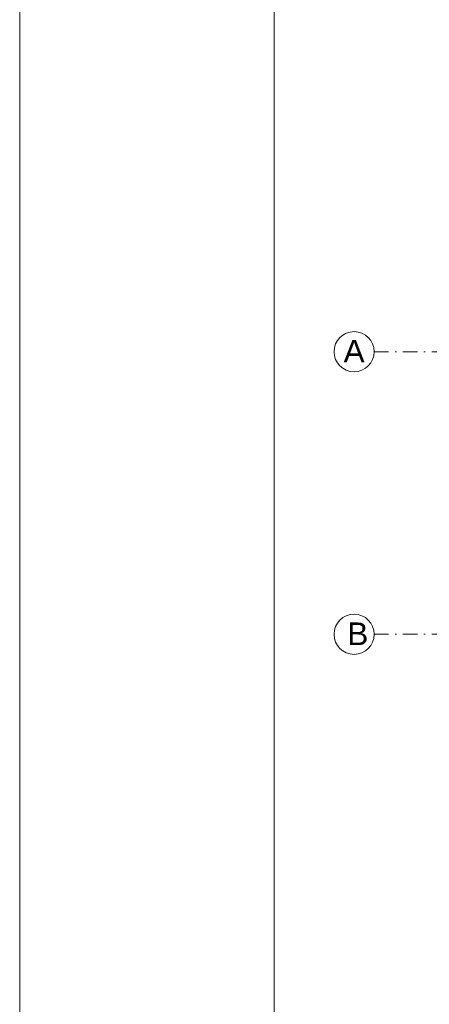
# Model space of a CAD drawing. Header units: millimetres. Extents: x -81893328 to 44149, y -26843406 to 95443303.
# Tile 66 of 100: x 26512 to 27236, y 3681 to 5423. Entities that reach past the tile are written whole.
import ezdxf

# ---------------------------------------------------------------- set-up
doc = ezdxf.new("R2010")
doc.units = ezdxf.units.MM
doc.linetypes.add('DASHDOTX2', pattern=[50.8, 25.4, -12.7, 0, -12.7])
for name, color, linetype, lineweight in [('A- osie', 2, 'DASHDOTX2', 5), ('aRMZ - osie', 2, 'DASHDOTX2', 5), ('aRMZ - tabelka i ramka', 63, 'Continuous', 13)]:
    doc.layers.add(name, color=color, linetype=linetype, lineweight=lineweight)
doc.styles.get("Standard").update_dxf_attribs({"font": 'arial.ttf'})

msp = doc.modelspace()

# ---------------------------------------------------------------- linework, layer by layer
at = {"layer": 'A- osie', "linetype": 'Continuous'}
for centre in [(27103.1604, 4835.7575), (27103.1604, 4335.7575)]:
    msp.add_circle(centre, 35.5167, dxfattribs=at)
at = {"layer": 'aRMZ - osie'}
for p, q in [((27138.6771, 4835.7575), (30536.7437, 4835.7575)), ((27138.6771, 4335.7575), (30536.7437, 4335.7575))]:
    msp.add_line(p, q, dxfattribs=at)
at = {"layer": 'aRMZ - tabelka i ramka', "color": 7, "true_color": 0xffffff}
msp.add_lwpolyline([(26511.7575, 5734.8224), (30711.7575, 5734.8224), (30711.7575, 2764.8224), (26511.7575, 2764.8224)], close=True, dxfattribs=at)
at = {"layer": 'aRMZ - tabelka i ramka'}
msp.add_lwpolyline([(26961.7575, 5684.8224), (30661.7575, 5684.8224), (30661.7575, 2814.8224), (26961.7575, 2814.8224)], close=True, dxfattribs=at)

# ---------------------------------------------------------------- texts
at = {"layer": 'A- osie', "linetype": 'Continuous', "char_height": 40, "width": 38.590363, "attachment_point": 1}
for s, insert in [('A', (27084.4935, 4856.6726)), ('B', (27091.055, 4356.6726))]:
    msp.add_mtext(s, dxfattribs=dict(at, insert=insert))

doc.saveas('drawing.dxf')
